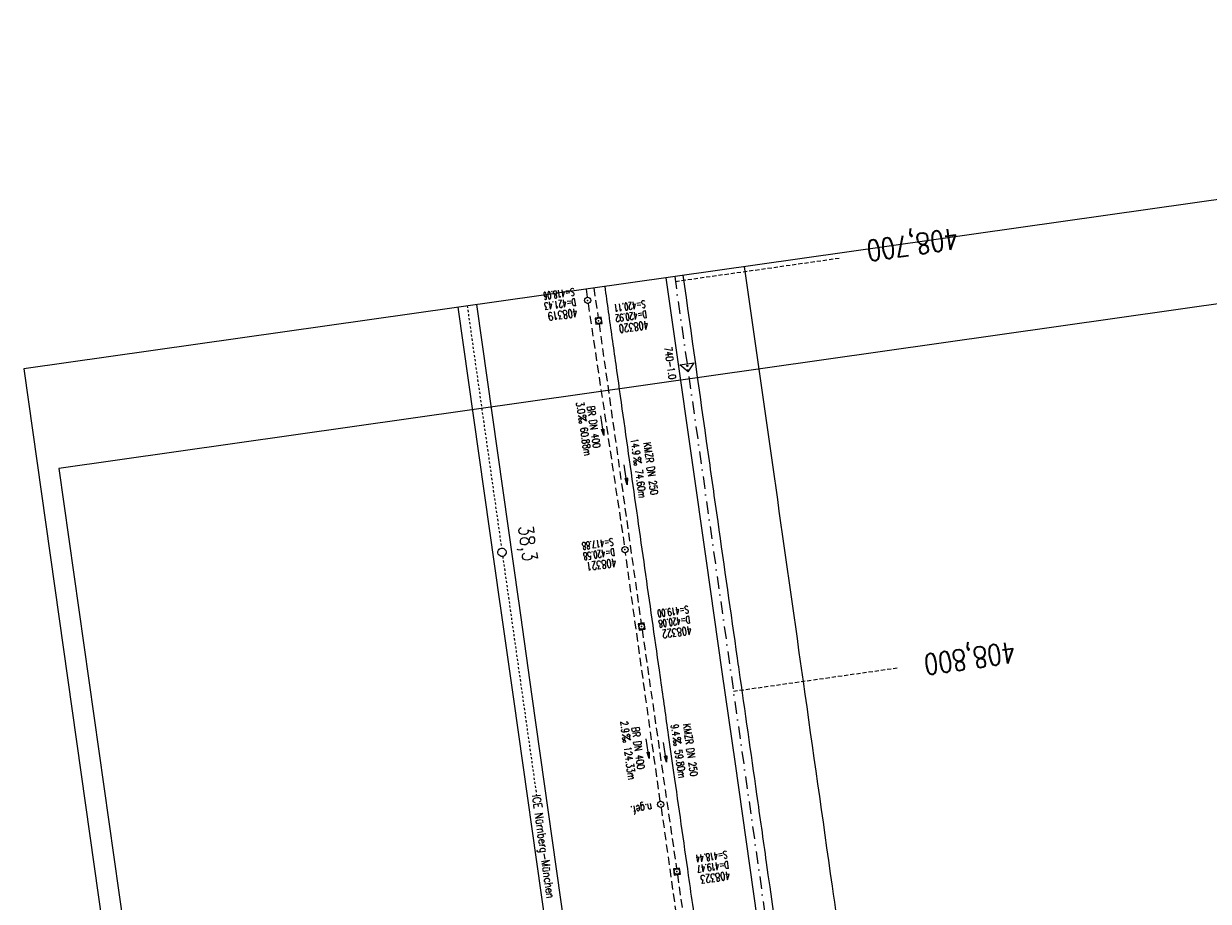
# Model space of a CAD drawing. Extents: x 446388 to 447135, y 445359 to 446567.
# Tile 37 of 39: x 446388 to 446674, y 446355 to 446567. Entities that reach past the tile are written whole.
import ezdxf
from ezdxf.enums import TextEntityAlignment as Align

# ---------------------------------------------------------------- set-up
doc = ezdxf.new("R2010")
doc.units = 0
doc.header["$LTSCALE"] = 2
doc.header["$MEASUREMENT"] = 0
for name, pattern in [('ACAD_ISO10W100W', [0.5, 0.25, -0.25]), ('AUSGEZOGEN', [0]), ('GESTRICH-X2', [1.5, 1, -0.5]), ('GESTRICHELT', [0.75, 0.5, -0.25]), ('STRICHPT-X3', [3, 1.5, -0.75, 0, -0.75])]:
    doc.linetypes.add(name, pattern=pattern)
doc.layers.get('0').update_dxf_attribs({"linetype": 'AUSGEZOGEN'})
for name, color, linetype in [('ACHSE', 250, 'STRICHPT-X3'), ('Bahnachse', 7, 'CONTINUOUS'), ('FBR', 8, 'CONTINUOUS'), ('Gleisachse', 7, 'CONTINUOUS'), ('HEKTOM', 250, 'GESTRICHELT'), ('KANAL', 7, 'GESTRICH-X2'), ('Netzknoten_PKT', 7, 'CONTINUOUS'), ('Netzknoten_PKT-NR', 7, 'CONTINUOUS'), ('Netzknoten_SIGNATUR', 7, 'CONTINUOUS'), ('PFEIL', 7, 'CONTINUOUS'), ('Planeinteilung', 6, 'CONTINUOUS'), ('RAHMEN', 250, 'AUSGEZOGEN'), ('SCHACHTNR', 6, 'CONTINUOUS'), ('SCHRIFT', 7, 'AUSGEZOGEN'), ('SCHSYMBOL', 7, 'AUSGEZOGEN'), ('TEXTO', 4, 'CONTINUOUS'), ('TEXTU', 4, 'CONTINUOUS')]:
    doc.layers.add(name, color=color, linetype=linetype)
doc.styles.add('ROMANS', font='romans.shx', dxfattribs={"width": 0.8})

# ---------------------------------------------------------------- blocks, each defined once
blk = doc.blocks.new('GST')
at = {"color": 0}
blk.add_circle((0, 0), 0.75, dxfattribs=at)
blk.add_point((0, 0), dxfattribs=at)
blk = doc.blocks.new('10')
blk.add_blockref('GST', (0, 0))
blk = doc.blocks.new('20')
blk.add_lwpolyline([(-0.75, -0.75), (0.75, -0.75), (0.75, 0.75), (-0.75, 0.75)], close=True)
blk.add_circle((0, 0), 0.676)
blk.add_point((0, 0))
blk = doc.blocks.new('PROM')
blk.add_line((1.57, 1.82), (0.02, 0.02))
for centre, radius in [((0.32, 1.51), 0.317), ((0.94, 0.29), 0.283), ((1.64, 0.29), 0.283)]:
    blk.add_circle(centre, radius)
blk.add_arc((0.99, 2.68), 1.03, 239.1414, 303.3549)
blk = doc.blocks.new('PFEIL2')
at = {"color": 0}
for p, q in [((0.88, 0), (-2.4, -0.01)), ((0.88, -0.27), (0.88, 0.28)), ((0.88, 0.28), (2.43, 0.01)), ((0.91, 0.27), (0.88, 0.26)), ((0.97, 0.26), (0.88, 0.25)), ((1.02, 0.25), (0.88, 0.23)), ((1.07, 0.24), (0.88, 0.21)), ((1.13, 0.23), (0.88, 0.19)), ((1.18, 0.22), (0.88, 0.17)), ((1.24, 0.21), (0.88, 0.15)), ((1.29, 0.21), (0.88, 0.14)), ((1.34, 0.2), (0.88, 0.12)), ((1.4, 0.19), (0.88, 0.1)), ((1.45, 0.18), (0.88, 0.08)), ((1.51, 0.17), (0.88, 0.06)), ((1.56, 0.16), (0.88, 0.04)), ((1.61, 0.15), (0.88, 0.02)), ((1.67, 0.14), (0.88, 0.01)), ((1.72, 0.13), (0.88, -0.01)), ((1.78, 0.12), (0.88, -0.03)), ((1.83, 0.11), (0.88, -0.05)), ((1.88, 0.1), (0.88, -0.07)), ((1.94, 0.09), (0.88, -0.09)), ((2.05, 0.08), (0.88, -0.12)), ((1.99, 0.08), (0.88, -0.11)), ((2.1, 0.07), (0.88, -0.14)), ((2.15, 0.06), (0.88, -0.16)), ((2.21, 0.05), (0.88, -0.18)), ((2.26, 0.04), (0.88, -0.2)), ((2.32, 0.03), (0.88, -0.22)), ((2.37, 0.02), (0.88, -0.23)), ((2.42, 0.01), (0.88, -0.25)), ((2.43, 0.01), (0.88, -0.27))]:
    blk.add_line(p, q, dxfattribs=at)
blk = doc.blocks.new('PKT')
at = {"color": 0}
blk.add_circle((0, 0), 0.15, dxfattribs=at)
blk.add_point((0, 0), dxfattribs=at)
blk = doc.blocks.new('Station_Netzknoten')
at = {"layer": 'Netzknoten_SIGNATUR'}
for p, q in [((-1.75, 0.5), (1.75, 0.5)), ((0, -1.5), (-1.75, 0.5)), ((0, -1.5), (1.75, 0.5))]:
    blk.add_line(p, q, dxfattribs=at)
blk.add_point((0, 0), dxfattribs=at)
blk = doc.blocks.new('1135594')
for p, q in [((0, 297), (0, 0)), ((0, 0), (1135, 0))]:
    blk.add_line(p, q)
at = {"layer": 'RAHMEN'}
for p, q in [((25, 589), (25, 5)), ((25, 5), (950, 5))]:
    blk.add_line(p, q, dxfattribs=at)

msp = doc.modelspace()

# ---------------------------------------------------------------- linework, layer by layer
at = {"layer": 'ACHSE', "flags": 128}
msp.add_lwpolyline([(446545.23, 446505.5), (446552.41, 446454.8), (446558.73, 446410.24), (446566.45, 446355.79), (446583.99, 446232.03), (446601.53, 446108.27), (446619.07, 445984.5), (446643.63, 445811.23), (446657.66, 445712.22), (446678.54, 445564.9), (446689.24, 445489.45), (446703.27, 445390.44), (446704.51, 445381.73)], dxfattribs=at)
at = {"layer": 'Bahnachse', "linetype": 'ACAD_ISO10W100W'}
msp.add_line((446495.06, 446498.39), (446503.36, 446439.86), dxfattribs=at)
at = {"layer": 'Bahnachse', "linetype": 'ACAD_ISO10W100W', "flags": 128}
msp.add_lwpolyline([(446503.64, 446437.88), (446511.82, 446380.12)], dxfattribs=at)
at = {"layer": 'Bahnachse', "linetype": 'Continuous'}
msp.add_ellipse((446503.48, 446438.86), major_axis=(0.991, 0.136), ratio=1, start_param=-0.0007965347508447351, end_param=6.282388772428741, dxfattribs=at)
at = {"layer": 'FBR'}
for points in [[(446586.89, 446089.83, 0.000001), (446588.96, 446075.27, 0.000001), (446590.43, 446064.91, 0.000008), (446592.18, 446052.58, -0.000007), (446593.94, 446040.25, -0.00042)], [(446562.06, 446507.89), (446569.25, 446457.19, -0.000002), (446575.59, 446412.44, 0.000001)], [(446547.22, 446505.78, 0.000006), (446553.25, 446463.01, 0.000305), (446555.62, 446446.33, 0.000154), (446560.33, 446413.32)], [(446528.3, 446503.1, -0.000042), (446529.17, 446496.98, -0.000078), (446530.96, 446484.33, -0.000126), (446532.7, 446471.97, 0.000318), (446534.45, 446459.61, 0.000352), (446536.2, 446447.3, -0.000226), (446537.95, 446435, -0.000087), (446539.7, 446422.69, 0.000147), (446541.45, 446410.38, 0.000008), (446541.78, 446408.04, 0.000096)], [(446541.78, 446408.04, 0.000047), (446543.68, 446394.66, 0.000096), (446544.97, 446385.63, 0.000041), (446546.74, 446373.21, -0.000018), (446548.51, 446360.8, -0.000019), (446550.8, 446344.73, -0.000035), (446552.01, 446336.29, -0.000425), (446553.76, 446323.94, 0.000128), (446555.51, 446311.59, 0.000198), (446557.25, 446299.34, -0.000289), (446558.99, 446287.1, -0.000481), (446560.73, 446274.73, 0.000343), (446562.47, 446262.37, 0.000196), (446564.23, 446249.99, -0.000413), (446565.99, 446237.6, -0.000013), (446566.97, 446230.67, -0.000005), (446569.44, 446213.12, -0.000025), (446571.19, 446200.72, 0.000056), (446572.93, 446188.31, 0.000769), (446574.26, 446179.02, -0.000467), (446576.45, 446163.73, -0.000132)], [(446560.33, 446413.32, -0.000015), (446560.73, 446410.51, -0.000356)], [(446560.73, 446410.51, -0.000163), (446565.02, 446380.43, -0.000356), (446567.36, 446363.93, -0.00001), (446574.03, 446316.55, 0.000258), (446574.28, 446314.76, 0.000002), (446578.29, 446286.52, 0.000002), (446581.32, 446265.16), (446588.24, 446216.36, 0.000012), (446588.4, 446215.3, 0), (446595.35, 446166.27, 0.000004), (446602.34, 446117.05, 0.000035), (446603.07, 446111.9, 0.000422), (446603.25, 446110.65, -0.000041), (446603.43, 446109.4, -0.000819), (446605.77, 446092.81, 0.000535), (446609.35, 446067.4, 0.000292), (446612.88, 446042.55, -0.000316), (446616.42, 446017.7, -0.000151), (446616.77, 446015.26, 0.000008), (446623.3, 445968.97, 0.000332), (446625.62, 445952.55, 0.000167), (446630.29, 445919.89)], [(446575.59, 446412.44, 0), (446576.26, 446407.68, 0.000001), (446583.28, 446358.18, 0.000002), (446592.05, 446296.3, -0.000002), (446600.82, 446234.41, -0.000002), (446609.59, 446172.53, 0.000003), (446618.36, 446110.65, 0.000001), (446627.13, 446048.77, -0.000002), (446635.9, 445986.89, 0), (446649.17, 445893.31, 0), (446660.46, 445813.62), (446674.49, 445714.61, 0.000001), (446678.79, 445684.29, 0.000001), (446687.67, 445621.67)]]:
    msp.add_lwpolyline(points, format="xyb", dxfattribs=at)
at = {"layer": 'FBR', "flags": 128}
for points in [[(446543.11, 446505.2), (446545.75, 446486.56), (446552.86, 446436.78), (446556.66, 446409.98)], [(446556.66, 446409.98), (446559.82, 446387.72), (446566.88, 446338.11), (446573.77, 446289.64), (446580.75, 446240.24), (446587.91, 446189.72), (446594.85, 446140.83), (446601.73, 446092.1), (446608.81, 446042.03), (446615.85, 445992.42), (446622.77, 445943.68), (446629.78, 445894.15), (446636.77, 445844.7), (446643.7, 445796.01), (446650.72, 445746.15), (446654.06, 445722.68), (446657.67, 445696.95), (446664.65, 445647.75), (446669.82, 445611.38), (446669.85, 445611.11)]]:
    msp.add_lwpolyline(points, dxfattribs=at)
at = {"layer": 'Gleisachse', "linetype": 'Continuous'}
for p, q in [((446492.83, 446498.07), (446502.99, 446426.43)), ((446497.29, 446498.71), (446507.45, 446427.03)), ((446502.98, 446426.48), (446506.25, 446403.41)), ((446507.44, 446427.11), (446510.71, 446403.99)), ((446506.25, 446403.41), (446544.71, 446132.09)), ((446510.71, 446403.99), (446549.16, 446132.74))]:
    msp.add_line(p, q, dxfattribs=at)
at = {"layer": 'HEKTOM'}
for p, q in [((446545.41, 446504.31), (446585.03, 446509.94)), ((446559.44, 446405.31), (446599.06, 446410.94))]:
    msp.add_line(p, q, dxfattribs=at)
at = {"layer": 'KANAL'}
for p, q in [((446523.79, 446502.46), (446524.06, 446500.47)), ((446525.67, 446502.73), (446526.72, 446495.53)), ((446524.28, 446498.97), (446533.09, 446440.25)), ((446526.94, 446494.06), (446537.13, 446421.66)), ((446541.95, 446377.21), (446550.37, 446317.12)), ((446545.87, 446361), (446554.09, 446303.28))]:
    msp.add_line(p, q, dxfattribs=at)
at = {"layer": 'KANAL', "flags": 128}
for points in [[(446541.74, 446378.69), (446533.31, 446438.76)], [(446537.34, 446420.18), (446545.66, 446362.48)]]:
    msp.add_lwpolyline(points, dxfattribs=at)

# ---------------------------------------------------------------- block references
at = {"layer": 'Netzknoten_PKT'}
msp.add_blockref('PKT', (446548.29, 446483.91), dxfattribs=at)
at = {"layer": 'Netzknoten_SIGNATUR', "rotation": 8.200787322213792}
msp.add_blockref('Station_Netzknoten', (446548.29, 446483.91), dxfattribs=at)
at = {"layer": 'PFEIL'}
for p, rotation in [((446527.7, 446469.46), 278.5247000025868), ((446533.39, 446457.59), 278.0145000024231), ((446538.69, 446391.44), 277.9807000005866), ((446542.89, 446390.53), 278.2000999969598)]:
    msp.add_blockref('PFEIL2', p, dxfattribs=dict(at, rotation=rotation))
at = {"layer": 'Planeinteilung', "linetype": 'Continuous', "rotation": 278.0670474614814}
msp.add_blockref('1135594', (446387.84, 446483.19), dxfattribs=at)
at = {"layer": 'SCHSYMBOL'}
for name, p, rotation in [('10', (446524.18, 446499.72), 278.0670999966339), ('20', (446526.84, 446494.8), 278.0670999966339), ('10', (446533.21, 446439.51), 278.0670999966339), ('20', (446537.24, 446420.93), 278.0670999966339), ('10', (446541.84, 446377.95), 278.0671000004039), ('20', (446545.77, 446361.74), 278.0671000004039)]:
    msp.add_blockref(name, p, dxfattribs=dict(at, rotation=rotation))
at = {"layer": 'TEXTU'}
for p, rotation in [((446521.89, 446471.85), 278.5247000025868), ((446535.21, 446461.67), 278.0145000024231), ((446532.51, 446394.76), 277.9807000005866), ((446544.77, 446394), 278.2000999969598)]:
    msp.add_blockref('PROM', p, dxfattribs=dict(at, rotation=rotation))

# ---------------------------------------------------------------- texts
at = {"layer": 'Bahnachse', "linetype": 'Continuous', "style": 'ROMANS', "oblique": 0, "width": 0.8337}
msp.add_text('38,3', height=3.5, rotation=277.77, dxfattribs=at).set_placement((446507.44, 446445.12))
at = {"layer": 'HEKTOM', "style": 'ROMANS', "width": 0.8}
for s, p in [('408,700', (446613.42, 446517.2)), ('408,800', (446627.26, 446417.26))]:
    msp.add_text(s, height=5, rotation=188.067, dxfattribs=at).set_placement(p)
at = {"layer": 'Netzknoten_PKT-NR', "style": 'ROMANS', "width": 0.75}
msp.add_text('740-1.0', height=1.8, rotation=278.0589, dxfattribs=at).set_placement((446543.82, 446480.56), align=Align.RIGHT)
at = {"layer": 'SCHACHTNR', "style": 'ROMANS'}
for s, height, width, p in [('S=418.06', 1.8, 0.6, (446520.88, 446502.7)), ('D=421.43', 1.8, 0.6, (446521.23, 446500.23)), ('S=420.11', 1.8, 0.6, (446538.04, 446499.77)), ('408319', 2, 0.7, (446521.6, 446497.76)), ('D=420.92', 1.8, 0.6, (446538.38, 446497.3)), ('408320', 2, 0.7, (446538.76, 446494.8)), ('S=417.88', 1.8, 0.6, (446530.28, 446442.31)), ('D=420.58', 1.8, 0.6, (446530.63, 446439.84)), ('408321', 2, 0.7, (446530.97, 446437.38)), ('S=419.00', 1.8, 0.6, (446548.48, 446425.98)), ('D=420.08', 1.8, 0.6, (446548.83, 446423.51)), ('408322', 2, 0.7, (446549.2, 446421.04)), ('n.gef.', 2, 0.7, (446539.65, 446378.21)), ('S=418.44', 1.8, 0.6, (446557.81, 446366.77)), ('D=419.47', 1.8, 0.6, (446558.15, 446364.3)), ('408323', 2, 0.7, (446558.5, 446361.8))]:
    msp.add_text(s, height=height, rotation=188.067, dxfattribs=dict(at, width=width)).set_placement(p)
at = {"layer": 'SCHRIFT', "style": 'ROMANS', "width": 0.8}
msp.add_text('ICE Nürnberg-München', height=2, rotation=278.0671, dxfattribs=at).set_placement((446510.75, 446380.12))
at = {"layer": 'TEXTO', "style": 'ROMANS', "width": 0.75}
for s, rotation, p in [('BR DN 400', 278.5247, (446524.78, 446469.01)), ('KMZR DN 250', 278.0145, (446538.56, 446458.96)), ('BR DN 400', 277.9807, (446535.52, 446391.42)), ('KMZR DN 250', 278.2001, (446548.14, 446390.96))]:
    msp.add_text(s, height=1.8, rotation=rotation, dxfattribs=at).set_placement(p, align=Align.CENTER)
at = {"layer": 'TEXTU', "style": 'ROMANS', "width": 0.75}
for s, rotation, p in [('3.0', 278.5247, (446521.4, 446475.05)), ('60.88m', 278.5247, (446522.34, 446468.89)), ('14.9', 278.0145, (446534.56, 446466.21)), ('74.60m', 278.0145, (446535.63, 446458.71)), ('2.9', 277.9807, (446532.08, 446397.96)), ('9.4', 278.2001, (446544.3, 446397.21)), ('124.33m', 277.9807, (446532.92, 446391.8)), ('59.80m', 278.2001, (446545.21, 446391.05))]:
    msp.add_text(s, height=1.8, rotation=rotation, dxfattribs=at).set_placement(p)

doc.saveas('drawing.dxf')
